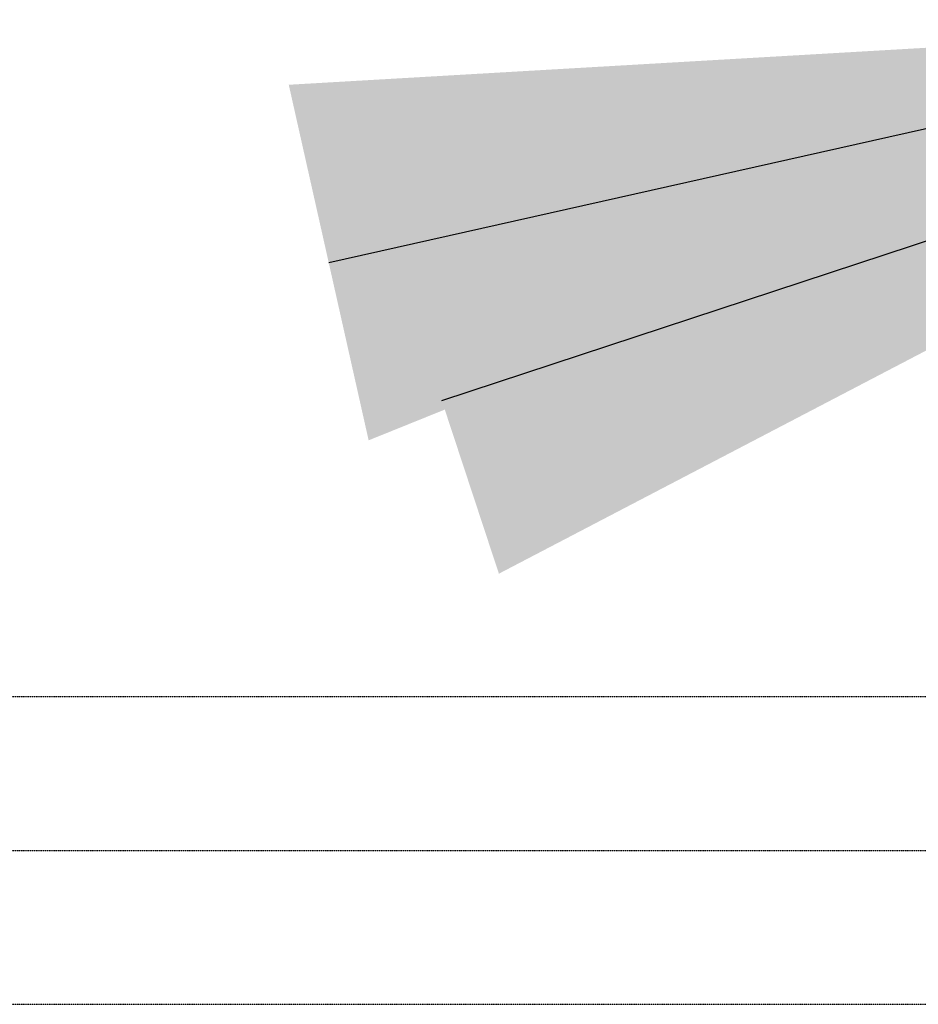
# Model space of a CAD drawing. Header units: inches. Extents: x 0 to 21849, y -2776 to 20143.
# Tile 38 of 47: x 5371 to 6071, y 5018 to 5785. Entities that reach past the tile are written whole.
import ezdxf
from ezdxf import colors
from ezdxf.entities.mleader import LeaderData, LeaderLine
from ezdxf.math import Vec2, Vec3

# ---------------------------------------------------------------- set-up
doc = ezdxf.new("R2010")
doc.units = ezdxf.units.IN
doc.header["$MEASUREMENT"] = 0
doc.linetypes.add('DASHED2', pattern=[0.375, 0.25, -0.125])
doc.linetypes.add('HIDDEN2', pattern=[0.1875, 0.125, -0.0625])
doc.layers.add('E-ISO-LPS', color=7, linetype='DASHED2', lineweight=30)
doc.layers.add('E-STD-TEXT', color=7, linetype='Continuous', lineweight=20)
doc.styles.get("Standard").update_dxf_attribs({"font": 'arial.ttf'})

msp = doc.modelspace()

# ---------------------------------------------------------------- linework, layer by layer
at = {"layer": 'E-ISO-LPS', "color": 0, "linetype": 'HIDDEN2'}
for p, q in [((349.75, 5257.65), (7696.39, 5257.65)), ((349.75, 5137.65), (7696.39, 5137.65)), ((349.75, 5017.65), (7696.39, 5017.65))]:
    msp.add_line(p, q, dxfattribs=at)

# ---------------------------------------------------------------- leaders
at = {"layer": 'E-STD-TEXT', "color": 0}
ml = msp.add_multileader_mtext('Standard', dxfattribs=at)
ml.set_content('')
ml.set_leader_properties()
ml.build(insert=Vec2(0, 0))
ml.multileader.update_dxf_attribs({"dogleg_length": 0.36, "arrow_head_size": 864, "scale": 48})
ctx = ml.context
ctx.base_point, ctx.scale, ctx.char_height, ctx.arrow_head_size, ctx.landing_gap_size, ctx.plane_origin = Vec3(6387.26, 5775.86), 48, 8.64, 864, 4.32, Vec3(6297.58, 5726.85)
ctx.text_align_type = 2
notes = []
notes.append((ctx, [(1, (1, 1, 0), (6413.18, 5775.86), (-1, 0), 17.28, [(0, [(6454.77, 5785.2)], 0, [])])]))
ctx.mtext.insert, ctx.mtext.alignment, ctx.mtext.flow_direction = Vec3(6391.58, 5780.18), 3, 5
ml = msp.add_multileader_mtext('Standard', dxfattribs=at)
ml.set_content('')
ml.set_leader_properties()
ml.build(insert=Vec2(0, 0))
ml.multileader.update_dxf_attribs({"dogleg_length": 0.36, "arrow_head_size": 864, "scale": 48})
ctx = ml.context
ctx.base_point, ctx.scale, ctx.char_height, ctx.arrow_head_size, ctx.landing_gap_size, ctx.plane_origin = Vec3(6450.11, 5744.08), 48, 8.64, 864, 4.32, Vec3(6266.8, 5713.24)
ctx.text_align_type = 2
notes.append((ctx, [(1, (1, 1, 0), (6476.03, 5744.08), (-1, 0), 17.28, [(0, [(6520.5, 5758.74)], 0, [])])]))
ctx.mtext.insert, ctx.mtext.alignment, ctx.mtext.flow_direction = Vec3(6454.43, 5748.4), 3, 5
for ctx, leaders in notes:
    for number, flags, end, landing, length, lines in leaders:
        leader = LeaderData()
        leader.index, (leader.has_last_leader_line, leader.has_dogleg_vector, leader.attachment_direction) = number, flags
        leader.last_leader_point, leader.dogleg_vector, leader.dogleg_length = Vec3(end), Vec3(landing), length
        for number, points, colour, breaks in lines:
            line = LeaderLine()
            line.index, line.vertices, line.color, line.breaks = number, Vec3.list(points), colors.encode_raw_color(colour), breaks
            leader.lines.append(line)
        ctx.leaders.append(leader)

doc.saveas('drawing.dxf')
